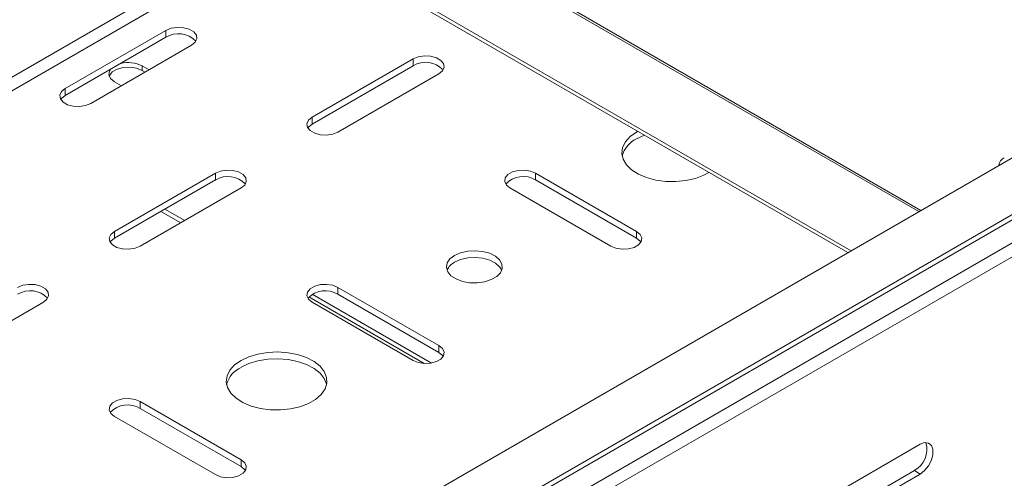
# Model space of a CAD drawing. Header units: millimetres. Extents: x -279 to 3721, y -878 to -13.
# Tile 11 of 26: x 2232 to 2408, y -742 to -660. Entities that reach past the tile are written whole.
import ezdxf

# ---------------------------------------------------------------- set-up
doc = ezdxf.new("R2010")
doc.units = ezdxf.units.MM

msp = doc.modelspace()

# ---------------------------------------------------------------- linework, layer by layer
at = {"color": 7, "linetype": 'Continuous', "lineweight": 0}
for p, q in [((2084.21, -754.75), (2331.7, -611.88)), ((2294.2, -761.34), (2541.69, -618.47)), ((2293.3, -762.77), (2540.79, -619.9)), ((2294.37, -766.3), (2541.86, -623.43)), ((2295.28, -768.24), (2542.77, -625.37)), ((2291.54, -636.24), (2392.41, -694.48)), ((2291.9, -635.99), (2392.81, -694.25)), ((2085.27, -756.58), (2285.31, -641.1)), ((2257.81, -663.31), (2257.81, -662.08)), ((2302, -668.41), (2302, -667.19)), ((2253.57, -669.23), (2253.57, -668.41)), ((2239.78, -673.72), (2239.78, -672.49)), ((2283.97, -678.82), (2283.97, -677.6)), ((2266.65, -688.82), (2266.65, -687.6)), ((2323.92, -688.82), (2323.92, -687.6)), ((2248.62, -699.23), (2248.62, -698.01)), ((2341.95, -699.23), (2341.95, -698.01)), ((2288.57, -709.23), (2288.57, -708.01)), ((2306.6, -719.64), (2306.6, -718.42)), ((2253.21, -729.64), (2253.21, -728.42)), ((2271.24, -740.05), (2271.24, -738.83)), ((2391.63, -740.75), (2392.69, -741.37))]:
    msp.add_line(p, q, dxfattribs=at)
at = {"color": 7, "linetype": 'Continuous', "lineweight": 15}
for p, q in [((2536.63, -611.22), (2289.15, -754.1)), ((2284.78, -646.32), (2380.31, -701.47)), ((2284.9, -647.06), (2379.73, -701.8)), ((2257.81, -662.08), (2239.78, -672.49)), ((2257.81, -663.31), (2239.78, -673.72)), ((2244.37, -675.15), (2262.4, -664.74)), ((2302, -667.19), (2283.97, -677.6)), ((2254.8, -669.13), (2253.57, -668.41)), ((2302, -668.41), (2283.97, -678.82)), ((2254.1, -669.53), (2253.57, -669.23)), ((2288.57, -680.25), (2306.6, -669.84)), ((2248.62, -671.27), (2249.85, -671.98)), ((2266.65, -687.6), (2248.62, -698.01)), ((2341.95, -698.01), (2323.92, -687.6)), ((2266.65, -688.82), (2248.62, -699.23)), ((2341.95, -699.23), (2323.92, -688.82)), ((2253.21, -700.66), (2271.24, -690.25)), ((2319.33, -690.25), (2337.36, -700.66)), ((2260.46, -696.48), (2256.92, -694.43)), ((2261.17, -696.07), (2257.63, -694.03)), ((2305.28, -721.53), (2283.97, -709.23)), ((2306.6, -718.42), (2288.57, -708.01)), ((2306.6, -719.64), (2288.57, -709.23)), ((2217.86, -721.07), (2235.89, -710.66)), ((2304, -721.61), (2283.38, -709.7)), ((2283.97, -710.66), (2302, -721.07)), ((2271.24, -738.83), (2253.21, -728.42)), ((2271.24, -740.05), (2253.21, -729.64)), ((2248.62, -731.07), (2266.65, -741.48)), ((2392.69, -736.06), (2374.66, -746.47)), ((2373.6, -751.16), (2391.63, -740.75)), ((2374.66, -751.77), (2392.69, -741.37))]:
    msp.add_line(p, q, dxfattribs=at)
at = {"color": 7, "linetype": 'Continuous', "lineweight": 15, "flags": 128}
for points in [[(2262.4, -664.74), (2263.05, -664.2), (2263.34, -663.57), (2263.25, -662.93), (2262.77, -662.34), (2261.97, -661.87), (2260.95, -661.6), (2259.82, -661.54), (2258.73, -661.71), (2257.81, -662.08)], [(2306.6, -669.84), (2307.25, -669.31), (2307.54, -668.68), (2307.44, -668.03), (2306.96, -667.44), (2306.16, -666.98), (2305.14, -666.7), (2304.02, -666.64), (2302.93, -666.81), (2302, -667.19)], [(2253.57, -669.23), (2252.57, -668.83), (2251.4, -668.64), (2250.18, -668.71), (2249.08, -669), (2248.22, -669.5), (2247.71, -670.13), (2247.66, -670.25)], [(2247.87, -669.04), (2247.71, -669.32), (2247.6, -670.02), (2247.92, -670.69), (2248.62, -671.27)], [(2239.78, -672.49), (2239.13, -673.03), (2238.84, -673.66), (2238.94, -674.31), (2239.41, -674.9), (2240.21, -675.36), (2241.23, -675.63), (2242.36, -675.69), (2243.45, -675.52), (2244.37, -675.15)], [(2239.78, -673.72), (2239.13, -674.25), (2239, -674.43)], [(2283.97, -677.6), (2283.32, -678.13), (2283.03, -678.76), (2283.13, -679.41), (2283.61, -680), (2284.41, -680.46), (2285.43, -680.74), (2286.55, -680.79), (2287.64, -680.62), (2288.57, -680.25)], [(2283.97, -678.82), (2283.32, -679.35), (2283.2, -679.54)], [(2342.18, -680.12), (2341.95, -680.25), (2340.8, -681.06), (2339.96, -682), (2339.46, -683.01), (2339.32, -684.06), (2339.55, -685.1), (2340.14, -686.09), (2341.06, -687), (2342.28, -687.78), (2343.75, -688.4), (2345.41, -688.84), (2347.18, -689.08), (2349, -689.1), (2350.79, -688.92), (2352.48, -688.53), (2354.01, -687.95), (2354.9, -687.47)], [(2343.37, -680.81), (2343.37, -680.81), (2341.95, -681.47)], [(2271.24, -690.25), (2271.89, -689.72), (2272.18, -689.09), (2272.08, -688.44), (2271.61, -687.85), (2270.81, -687.39), (2269.79, -687.11), (2268.66, -687.05), (2267.57, -687.22), (2266.65, -687.6)], [(2323.92, -687.6), (2323, -687.22), (2321.91, -687.05), (2320.78, -687.11), (2319.76, -687.39), (2318.96, -687.85), (2318.49, -688.44), (2318.39, -689.09), (2318.68, -689.72), (2319.33, -690.25)], [(2248.62, -698.01), (2247.97, -698.54), (2247.68, -699.17), (2247.77, -699.82), (2248.25, -700.41), (2249.05, -700.87), (2250.07, -701.15), (2251.2, -701.2), (2252.29, -701.03), (2253.21, -700.66)], [(2337.36, -700.66), (2338.28, -701.03), (2339.37, -701.2), (2340.5, -701.15), (2341.52, -700.87), (2342.32, -700.41), (2342.8, -699.82), (2342.89, -699.17), (2342.6, -698.54), (2341.95, -698.01)], [(2248.62, -699.23), (2247.97, -699.77), (2247.84, -699.95)], [(2342.73, -699.95), (2342.6, -699.77), (2341.95, -699.23)], [(2309.43, -702.29), (2308.6, -702.92), (2308.1, -703.65), (2307.97, -704.43), (2308.2, -705.21), (2308.78, -705.92), (2309.68, -706.51), (2310.82, -706.94), (2312.11, -707.18), (2313.47, -707.2), (2314.8, -707.02), (2315.98, -706.63), (2316.95, -706.08), (2317.61, -705.39), (2317.94, -704.63), (2317.89, -703.84), (2317.48, -703.09), (2316.73, -702.44), (2315.7, -701.92), (2314.48, -701.58), (2313.13, -701.45), (2311.78, -701.53), (2310.51, -701.82), (2309.43, -702.29)], [(2317.85, -704.95), (2317.48, -704.32), (2316.73, -703.66), (2315.7, -703.14), (2314.48, -702.81), (2313.13, -702.67), (2311.78, -702.75), (2310.51, -703.04), (2309.43, -703.52)], [(2235.89, -710.66), (2236.54, -710.13), (2236.83, -709.5), (2236.73, -708.85), (2236.25, -708.26), (2235.45, -707.8), (2234.43, -707.52), (2233.31, -707.47), (2232.22, -707.63), (2231.29, -708.01)], [(2288.57, -708.01), (2287.64, -707.63), (2286.55, -707.47), (2285.43, -707.52), (2284.41, -707.8), (2283.61, -708.26), (2283.13, -708.85), (2283.03, -709.5), (2283.32, -710.13), (2283.97, -710.66)], [(2271.24, -721.07), (2270.09, -721.88), (2269.25, -722.82), (2268.75, -723.83), (2268.61, -724.88), (2268.84, -725.92), (2269.43, -726.91), (2270.35, -727.82), (2271.57, -728.6), (2273.04, -729.22), (2274.7, -729.66), (2276.47, -729.9), (2278.29, -729.92), (2280.08, -729.74), (2281.77, -729.35), (2283.29, -728.77), (2284.58, -728.03), (2285.58, -727.15), (2286.26, -726.17), (2286.58, -725.14), (2286.54, -724.09), (2286.12, -723.06), (2285.36, -722.11), (2284.29, -721.26), (2282.93, -720.56), (2281.36, -720.02), (2279.64, -719.68), (2277.84, -719.55), (2276.02, -719.63), (2274.27, -719.92), (2272.65, -720.41), (2271.24, -721.07)], [(2302, -721.07), (2302.93, -721.44), (2304.02, -721.61), (2305.14, -721.56), (2306.16, -721.28), (2306.96, -720.82), (2307.44, -720.23), (2307.54, -719.58), (2307.25, -718.95), (2306.6, -718.42)], [(2307.37, -720.36), (2307.25, -720.18), (2306.6, -719.64)], [(2286.54, -725.36), (2286.54, -725.31), (2286.12, -724.29), (2285.36, -723.33), (2284.29, -722.49), (2282.93, -721.78), (2281.36, -721.25), (2279.64, -720.91), (2277.84, -720.77), (2276.02, -720.85), (2274.27, -721.14), (2272.65, -721.63), (2271.24, -722.29)], [(2253.21, -728.42), (2252.29, -728.04), (2251.2, -727.88), (2250.07, -727.93), (2249.05, -728.21), (2248.25, -728.67), (2247.77, -729.26), (2247.68, -729.91), (2247.97, -730.54), (2248.62, -731.07)], [(2392.69, -741.37), (2393.47, -740.75), (2394.17, -739.89), (2394.68, -738.89), (2394.95, -737.87), (2394.95, -736.94), (2394.68, -736.24), (2394.17, -735.83), (2393.47, -735.76), (2392.69, -736.06)], [(2266.65, -741.48), (2267.57, -741.85), (2268.66, -742.02), (2269.79, -741.97), (2270.81, -741.69), (2271.61, -741.23), (2272.08, -740.64), (2272.18, -739.99), (2271.89, -739.36), (2271.24, -738.83)], [(2272.02, -740.77), (2271.89, -740.59), (2271.24, -740.05)]]:
    msp.add_lwpolyline(points, dxfattribs=at)
at = {"color": 7, "linetype": 'Continuous', "lineweight": 15}
for centre, radius, start, end in [((2260.05, -666.97), 4.29, 43.313, 121.5347), ((2251.07, -673.32), 5.5, 63.0274, 104.2937), ((2304.25, -672.07), 4.29, 43.3123, 121.5349), ((2343.97, -685.78), 4.76, 115.1117, 164.7906), ((2408.31, -686.29), 1.55, 112.4757, 176.2044), ((2268.89, -692.48), 4.29, 43.3131, 121.5345), ((2321.68, -692.48), 4.29, 58.4653, 136.6872), ((2310.63, -706.01), 2.76, 115.782, 157.4328), ((2233.54, -712.89), 4.29, 43.3125, 121.5351), ((2286.32, -712.89), 4.29, 58.4653, 136.6872), ((2273.26, -726.61), 4.76, 115.1117, 164.7906), ((2250.97, -733.3), 4.29, 58.465, 136.6875), ((2389.58, -736.98), 4.29, 298.4607, 16.7)]:
    msp.add_arc(centre, radius, start, end, dxfattribs=at)

doc.saveas('drawing.dxf')
